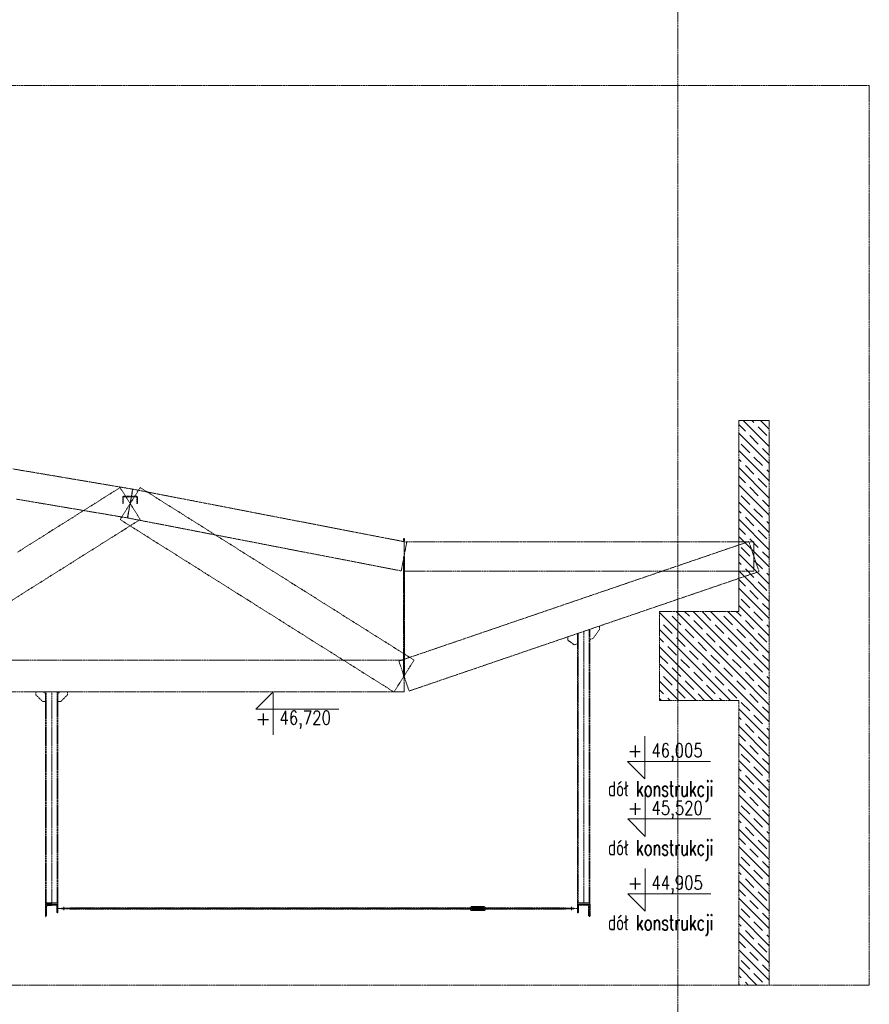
# Model space of a CAD drawing. Header units: millimetres. Extents: x -176817 to 571382, y -58489 to 156123.
# Tile 256 of 256: x 169004 to 175984, y 121719 to 129807. Entities that reach past the tile are written whole.
import ezdxf
from ezdxf.enums import TextEntityAlignment as Align

# ---------------------------------------------------------------- set-up
doc = ezdxf.new("R2010")
doc.units = ezdxf.units.MM
doc.header["$LTSCALE"] = 0.2
doc.linetypes.add('DASHED', pattern=[19.05, 12.7, -6.35])
doc.linetypes.add('HIDDEN', pattern=[9.525, 6.35, -3.175])
doc.layers.get('0').update_dxf_attribs({"lineweight": 13})
doc.layers.add('-AAA Hiden', color=8, linetype='DASHED')
doc.layers.add('-AAA Podkład', color=252, linetype='Continuous', lineweight=13)
doc.styles.add('ROMANS', font='romans.shx')
pattern_1 = [(135, (202966.56, 77565.27), (70.71068, 70.71068), []), (135, (202896.06, 77565.27), (70.71068, 70.71068), [100, -50])]
pattern_2 = [(45, (84547.962, 124009.821), (-6.7351921, 6.7351921), []), (45, (84552.452, 124009.821), (-6.7351921, 6.7351921), [])]
pattern_3 = [(45, (80792.098, 124009.821), (-6.7351921, 6.7351921), []), (45, (80796.588, 124009.821), (-6.7351921, 6.7351921), [])]

# ---------------------------------------------------------------- blocks, each defined once
blk = doc.blocks.new('poziom')
at = {"color": 4}
for p, q in [((0, 1.176), (0, 0.076)), ((-0.446, 0.522), (1.685, 0.522)), ((-0.446, 0.522), (0, 0.076))]:
    blk.add_line(p, q, dxfattribs=at)
at = {"color": 2, "style": 'ROMANS'}
blk.add_attdef('+', text='', height=0.35, dxfattribs=at).set_placement((-0.254, 0.632), align=Align.CENTER)
at = {"color": 2, "style": 'ROMANS', "width": 0.8}
blk.add_attdef('POZIOM', text='', height=0.35, dxfattribs=at).set_placement((0.824, 0.632), align=Align.CENTER)
blk = doc.blocks.new('A$C0ED537D3')
at = {"layer": '-AAA Hiden', "extrusion": (0, 1, 0)}
blk.add_lwpolyline([(0, 0), (-50, 0)], dxfattribs=at)
at = {"layer": '-AAA Hiden', "extrusion": (-1, 0, 0)}
blk.add_lwpolyline([(3.5, 0), (0, 0)], dxfattribs=at)
for points, elevation in [([(0, 0), (100, 0)], -50), ([(95.5, 0), (17, 0)], -42)]:
    blk.add_lwpolyline(points, dxfattribs=dict(at, elevation=elevation))
at = {"layer": '-AAA Hiden', "extrusion": (0, 1, 0)}
for points, elevation in [([(-33, 0), (-4.5, 0)], -8), ([(-50, 0), (-46.5, 0)], -100)]:
    blk.add_lwpolyline(points, dxfattribs=dict(at, elevation=elevation))
at = {"layer": '-AAA Hiden', "extrusion": (0, 0, -1)}
for centre, radius, start, end in [((-4.5, -3.5), 4.5, 270, 0), ((-33, -17), 9, 90, 180), ((-46.5, -95.5), 4.5, 270, 0)]:
    blk.add_arc(centre, radius, start, end, dxfattribs=at)

msp = doc.modelspace()

# ---------------------------------------------------------------- hatches: boundary and pattern name
at = {"layer": '-AAA Podkład', "linetype": 'HIDDEN', "ltscale": 5}
h = msp.add_hatch(dxfattribs=at)
h.set_pattern_fill('JIS_STN_1E', color=256, scale=100, style=0)
h.set_pattern_definition(pattern_1)
h.paths.add_polyline_path([(174910.9118, 121876.9135), (175160.9118, 121876.9135), (175160.9118, 126515.2658), (174910.9118, 126515.2658)])
h = msp.add_hatch(dxfattribs=at)
h.set_pattern_fill('JIS_STN_1E', color=256, scale=100, style=0)
h.set_pattern_definition(pattern_1)
h.paths.add_polyline_path([(174260.9118, 124945.2658), (174910.9118, 124945.2658), (174910.9118, 124215.2658), (174260.9118, 124215.2658)])
h = msp.add_hatch(dxfattribs=at)
h.set_pattern_fill('ANSI32', color=256, angle=360)
h.set_pattern_definition(pattern_3)
edge = h.paths.add_edge_path()
edge.add_line((169266.3856, 122540.2658), (169216.3856, 122540.2658))
edge = h.paths.add_edge_path()
edge.add_line((169233.3856, 122532.2658), (169261.8856, 122532.2658))
edge = h.paths.add_edge_path()
edge.add_line((169224.3856, 122444.7658), (169224.3856, 122523.2658))
edge = h.paths.add_edge_path()
edge.add_line((169216.3856, 122540.2658), (169216.3856, 122440.2658))
edge = h.paths.add_edge_path()
edge.add_ellipse((169233.3856, 122523.2658), major_axis=(0, 9), ratio=1, start_angle=360, end_angle=450, ccw=False)
edge = h.paths.add_edge_path()
edge.add_ellipse((169219.8856, 122444.7658), major_axis=(0, 4.5), ratio=1, start_angle=180, end_angle=270, ccw=False)
edge = h.paths.add_edge_path()
edge.add_line((169216.3856, 122440.2658), (169219.8856, 122440.2658))
edge = h.paths.add_edge_path()
edge.add_ellipse((169261.8856, 122536.7658), major_axis=(0, 4.5), ratio=1, start_angle=180, end_angle=270, ccw=False)
edge = h.paths.add_edge_path()
edge.add_line((169266.3856, 122536.7658), (169266.3856, 122540.2658))
h = msp.add_hatch(dxfattribs=at)
h.set_pattern_fill('ANSI32', color=256, angle=360)
h.set_pattern_definition(pattern_3)
h.paths.add_polyline_path([(169266.3856, 122540.2658), (169266.3856, 122538.3544, 0.414213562), (169271.4742, 122533.2658), (169304.297, 122533.2658, -0.414213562), (169309.3856, 122528.1773), (169309.3856, 122475.3544, 0.414213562), (169314.4742, 122470.2658), (169316.3856, 122470.2658), (169316.3856, 122540.2658)])
h = msp.add_hatch(dxfattribs=at)
h.set_pattern_fill('ANSI32', color=256, angle=360)
h.set_pattern_definition(pattern_2)
h.paths.add_polyline_path([(173637.4118, 122540.2658), (173637.4118, 122538.3544, -0.414213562), (173632.3232, 122533.2658), (173599.5004, 122533.2658, 0.414213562), (173594.4118, 122528.1773), (173594.4118, 122475.3544, -0.414213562), (173589.3232, 122470.2658), (173587.4118, 122470.2658), (173587.4118, 122540.2658)])
h = msp.add_hatch(dxfattribs=at)
h.set_pattern_fill('ANSI32', color=256, angle=360)
h.set_pattern_definition(pattern_2)
edge = h.paths.add_edge_path()
edge.add_line((173637.4118, 122540.2658), (173687.4118, 122540.2658))
edge = h.paths.add_edge_path()
edge.add_line((173670.4118, 122532.2658), (173641.9118, 122532.2658))
edge = h.paths.add_edge_path()
edge.add_line((173679.4118, 122444.7658), (173679.4118, 122523.2658))
edge = h.paths.add_edge_path()
edge.add_line((173687.4118, 122540.2658), (173687.4118, 122440.2658))
edge = h.paths.add_edge_path()
edge.add_ellipse((173670.4118, 122523.2658), major_axis=(0, 9), ratio=1, start_angle=270, end_angle=360, ccw=False)
edge = h.paths.add_edge_path()
edge.add_ellipse((173683.9118, 122444.7658), major_axis=(0, 4.5), ratio=1, start_angle=90, end_angle=180, ccw=False)
edge = h.paths.add_edge_path()
edge.add_line((173687.4118, 122440.2658), (173683.9118, 122440.2658))
edge = h.paths.add_edge_path()
edge.add_ellipse((173641.9118, 122536.7658), major_axis=(0, 4.5), ratio=1, start_angle=90, end_angle=180, ccw=False)
edge = h.paths.add_edge_path()
edge.add_line((173637.4118, 122536.7658), (173637.4118, 122540.2658))

# ---------------------------------------------------------------- linework, layer by layer
for p, q in [((174410.9118, 154623.4714), (174410.9118, 103624.3027)), ((174910.9118, 126515.2658, 0), (174910.9119, 124945.2652, 0)), ((174910.9118, 126515.2658, 0), (175160.9118, 126515.2658, 0)), ((175160.9118, 126515.2658, 0), (175160.9118, 121876.9135, 0)), ((174910.9118, 126195.2658, 0), (174910.9118, 124945.2652, 0)), ((173637.4118, 124782.1129, 0), (173637.4118, 122552.2658, 0)), ((169266.3856, 124285.2656, 0), (169266.3856, 122552.2658, 0)), ((174910.9118, 124215.2658, 0), (174910.9118, 121876.9135, 0)), ((169216.3856, 122476.2658, 0), (169224.3856, 122476.2658, 0)), ((169216.3856, 122460.2658, 0), (169224.3856, 122460.2658, 0)), ((172687.4118, 122500.2658, 0), (172687.4118, 122510.2658, 0)), ((172687.4118, 122509.2658, 0), (172747.4118, 122509.2658, 0)), ((172687.4118, 122501.2658, 0), (172747.4118, 122501.2658, 0)), ((172707.4118, 122516.2658, 0), (172712.4118, 122521.2658, 0)), ((172707.4118, 122494.2658, 0), (172707.4118, 122516.2658, 0)), ((172712.4118, 122489.2658, 0), (172707.4118, 122494.2658, 0)), ((172712.4118, 122521.2658, 0), (172822.4118, 122521.2658, 0)), ((172712.4118, 122489.2658, 0), (172822.4118, 122489.2658, 0)), ((172727.4118, 122495.2658, 0), (172727.4118, 122515.2658, 0)), ((172727.4118, 122513.2658, 0), (172807.4118, 122513.2658, 0)), ((172727.4118, 122497.2658, 0), (172807.4118, 122497.2658, 0)), ((172847.4118, 122509.2658, 0), (172787.4118, 122509.2658, 0)), ((172847.4118, 122501.2658, 0), (172787.4118, 122501.2658, 0)), ((172807.4118, 122495.2658, 0), (172807.4118, 122515.2658, 0)), ((172827.4118, 122516.2658, 0), (172822.4118, 122521.2658, 0)), ((172827.4118, 122494.2658, 0), (172822.4118, 122489.2658, 0)), ((172827.4118, 122494.2658, 0), (172827.4118, 122516.2658, 0)), ((172847.4118, 122500.2658, 0), (172847.4118, 122510.2658, 0)), ((173687.4118, 122476.2658, 0), (173679.4118, 122476.2658, 0)), ((173687.4118, 122460.2658, 0), (173679.4118, 122460.2658, 0))]:
    msp.add_line(p, q, dxfattribs=at)
at = {"layer": '-AAA Podkład', "linetype": 'HIDDEN', "ltscale": 5, "extrusion": (0, 1, 0)}
msp.add_line((172160.9118, 125365.2658), (172160.9118, 124415.2658), dxfattribs=at)
msp.add_line((172160.9118, 125365.2658), (172160.9118, 124415.2658), dxfattribs=at)
at = {"layer": '-AAA Podkład', "linetype": 'HIDDEN', "ltscale": 5}
msp.add_lwpolyline([(175983.6053, 129267.0338), (137759.1691, 129267.0338), (137759.1691, 121876.9135), (175983.6053, 121876.9135)], close=True, dxfattribs=at)
at = {"layer": '-AAA Podkład', "linetype": 'HIDDEN', "ltscale": 5, "elevation": 0}
for points in [[(175160.9118, 126515.2658), (174910.9118, 126515.2658), (174910.9118, 126215.2658)], [(174910.9118, 124945.2652), (174910.9118, 124945.2658), (174260.9118, 124945.2658), (174260.9118, 124215.2658), (174910.912, 124215.2658)], [(173587.5036, 124765.0695), (173587.4118, 122552.2658), (173687.4118, 122552.2658), (173687.4118, 124799.1877)], [(173591.4118, 124766.4041), (173591.4118, 122552.2658)], [(173683.4118, 122552.2658), (173683.4118, 124797.8217)], [(169220.3856, 124285.2656), (169220.3856, 122552.2658)], [(169312.3856, 122552.2658), (169312.3856, 124285.2656)], [(169316.3856, 122505.2658), (173587.4118, 122505.2658)], [(169346.3856, 122508.2658), (169346.3856, 122502.2658), (169496.3856, 122502.2658), (169496.3856, 122508.2658), (169346.3856, 122508.2658)], [(169416.3856, 122500.2658), (172746.4118, 122500.2658), (172747.4118, 122501.2658), (172747.4118, 122509.2658), (172746.4118, 122510.2658), (169416.3856, 122510.2658)], [(169416.3856, 122510.2658), (169416.3856, 122508.2658)], [(169416.3856, 122502.2658), (169416.3856, 122500.2658)], [(173487.4118, 122500.2658), (172788.4118, 122500.2658), (172787.4118, 122501.2658), (172787.4118, 122509.2658), (172788.4118, 122510.2658), (173487.4118, 122510.2658)], [(173557.4118, 122508.2658), (173557.4118, 122502.2658), (173407.4118, 122502.2658), (173407.4118, 122508.2658), (173557.4118, 122508.2658)], [(173487.4118, 122510.2658), (173487.4118, 122508.2658)], [(173487.4118, 122500.2658), (173487.4118, 122502.2658)]]:
    msp.add_lwpolyline(points, dxfattribs=at)
at = {"layer": '-AAA Podkład', "linetype": 'HIDDEN', "ltscale": 5}
for points in [[(169890.9103, 125714.0445), (169900.911, 125773.2052), (169910.9118, 125832.3658), (169920.9126, 125891.5265), (169930.9134, 125950.6872), (169860.6009, 125962.5731), (169790.2884, 125974.459), (169719.9759, 125986.345), (169649.6634, 125998.2309), (169579.3509, 126010.1169), (169509.0384, 126022.0028), (169438.7259, 126033.8887), (169368.4134, 126045.7747), (169298.1009, 126057.6606), (169227.7884, 126069.5465), (169157.4759, 126081.4325), (169087.1634, 126093.3184), (169016.8509, 126105.2044), (168946.5384, 126117.0903)], [(169993.516, 125701.2111), (169952.2139, 125766.7885), (169910.9118, 125832.3658), (169869.6098, 125897.9432), (169828.3077, 125963.5205), (169757.9952, 125919.2362), (169687.6827, 125874.9518), (169617.3702, 125830.6674), (169547.0577, 125786.383), (169476.7452, 125742.0987), (169406.4327, 125697.8143), (169336.1202, 125653.5299), (169265.8077, 125609.2455), (169195.4952, 125564.9612), (169125.1827, 125520.6768), (169054.8702, 125476.3924), (168984.5577, 125432.108)], [(172078.3077, 124284.1111), (172119.6098, 124349.6885), (172160.9118, 124415.2658), (172202.2139, 124480.8432), (172243.516, 124546.4205), (172173.2035, 124590.7049), (172102.891, 124634.9893), (172032.5785, 124679.2737), (171962.266, 124723.558), (171891.9535, 124767.8424), (171821.641, 124812.1268), (171751.3285, 124856.4112), (171681.016, 124900.6955), (171610.7035, 124944.9799), (171540.391, 124989.2643), (171470.0785, 125033.5487), (171399.766, 125077.833), (171329.4535, 125122.1174), (171259.141, 125166.4018), (171188.8285, 125210.6862), (171118.516, 125254.9705), (171048.2035, 125299.2549), (170977.891, 125343.5393), (170907.5785, 125387.8237), (170837.266, 125432.108), (170766.9535, 125476.3924), (170696.641, 125520.6768), (170626.3285, 125564.9612), (170556.016, 125609.2455), (170485.7035, 125653.5299), (170415.391, 125697.8143), (170345.0785, 125742.0987), (170274.766, 125786.383), (170204.4535, 125830.6674), (170134.141, 125874.9518), (170063.8285, 125919.2362), (169993.516, 125963.5205), (169952.2139, 125897.9432), (169910.9118, 125832.3658), (169869.6098, 125766.7885), (169828.3077, 125701.2111), (169898.6202, 125656.9268), (169968.9327, 125612.6424), (170039.2452, 125568.358), (170109.5577, 125524.0736), (170179.8702, 125479.7893), (170250.1827, 125435.5049), (170320.4952, 125391.2205), (170390.8077, 125346.9361), (170461.1202, 125302.6518), (170531.4327, 125258.3674), (170601.7452, 125214.083), (170672.0577, 125169.7986), (170742.3702, 125125.5143), (170812.6827, 125081.2299), (170882.9952, 125036.9455), (170953.3077, 124992.6611), (171023.6202, 124948.3768), (171093.9327, 124904.0924), (171164.2452, 124859.808), (171234.5577, 124815.5236), (171304.8702, 124771.2393), (171375.1827, 124726.9549), (171445.4952, 124682.6705), (171515.8077, 124638.3861), (171586.1202, 124594.1018), (171656.4327, 124549.8174), (171726.7452, 124505.533), (171797.0577, 124461.2486), (171867.3702, 124416.9643), (171937.6827, 124372.6799), (172007.9952, 124328.3955), (172078.3077, 124284.1111)], [(172138.1185, 125279.2505), (172149.5152, 125338.1581), (172160.9118, 125397.0658), (172172.3085, 125455.9735), (172183.7052, 125514.8812), (172113.3927, 125528.4843), (172043.0802, 125542.0875), (171972.7677, 125555.6906), (171902.4552, 125569.2937), (171832.1427, 125582.8968), (171761.8302, 125596.5), (171691.5177, 125610.1031), (171621.2052, 125623.7062), (171550.8927, 125637.3093), (171480.5802, 125650.9125), (171410.2677, 125664.5156), (171339.9552, 125678.1187), (171269.6427, 125691.7218), (171199.3302, 125705.325), (171129.0177, 125718.9281), (171058.7052, 125732.5312), (170988.3927, 125746.1343), (170918.0802, 125759.7375), (170847.7677, 125773.3406), (170777.4552, 125786.9437), (170707.1427, 125800.5468), (170636.8302, 125814.15), (170566.5177, 125827.7531), (170496.2052, 125841.3562), (170425.8927, 125854.9593), (170355.5802, 125868.5625), (170285.2677, 125882.1656), (170214.9552, 125895.7687), (170144.6427, 125909.3718), (170074.3302, 125922.975), (170004.0177, 125936.5781), (169933.7052, 125950.1812), (169922.3085, 125891.2735), (169910.9118, 125832.3658), (169899.5152, 125773.4581), (169888.1185, 125714.5505), (169958.431, 125700.9473), (170028.7435, 125687.3442), (170099.056, 125673.7411), (170169.3685, 125660.138), (170239.681, 125646.5348), (170309.9935, 125632.9317), (170380.306, 125619.3286), (170450.6185, 125605.7255), (170520.931, 125592.1223), (170591.2435, 125578.5192), (170661.556, 125564.9161), (170731.8685, 125551.313), (170802.181, 125537.7098), (170872.4935, 125524.1067), (170942.806, 125510.5036), (171013.1185, 125496.9005), (171083.431, 125483.2973), (171153.7435, 125469.6942), (171224.056, 125456.0911), (171294.3685, 125442.488), (171364.681, 125428.8848), (171434.9935, 125415.2817), (171505.306, 125401.6786), (171575.6185, 125388.0755), (171645.931, 125374.4723), (171716.2435, 125360.8692), (171786.556, 125347.2661), (171856.8685, 125333.663), (171927.181, 125320.0598), (171997.4935, 125306.4567), (172067.806, 125292.8536), (172138.1185, 125279.2505)], [(168976.8478, 125868.5617), (169047.1603, 125856.6758), (169117.4728, 125844.7898), (169187.7853, 125832.9039), (169258.0978, 125821.0179), (169328.4103, 125809.132), (169398.7228, 125797.2461), (169469.0353, 125785.3601), (169539.3478, 125773.4742), (169609.6603, 125761.5883), (169679.9728, 125749.7023), (169750.2853, 125737.8164), (169820.5978, 125725.9304), (169890.9103, 125714.0445)], [(169850.9118, 125884.3841), (169850.9118, 125832.3658), (169854.9118, 125832.3658), (169854.9118, 125884.3841), (169854.913, 125884.4826), (169854.9167, 125884.5809), (169854.9227, 125884.679), (169854.9311, 125884.7768), (169854.942, 125884.8743), (169854.9552, 125884.9716), (169854.9707, 125885.0684), (169854.9887, 125885.1648), (169855.009, 125885.2607), (169855.0316, 125885.3561), (169855.0566, 125885.451), (169855.0839, 125885.5452), (169855.1136, 125885.6389), (169855.1455, 125885.7318), (169855.1798, 125885.824), (169855.2163, 125885.9154), (169855.2551, 125886.0059), (169855.2961, 125886.0954), (169855.3392, 125886.1837), (169855.3844, 125886.2708), (169855.4317, 125886.3568), (169855.4811, 125886.4416), (169855.5325, 125886.5251), (169855.586, 125886.6073), (169855.6414, 125886.6881), (169855.6989, 125886.7676), (169855.7583, 125886.8457), (169855.8196, 125886.9223), (169855.8828, 125886.9975), (169855.9478, 125887.0711), (169856.0148, 125887.1432), (169856.0835, 125887.2137), (169856.154, 125887.2824), (169856.226, 125887.3494), (169856.2996, 125887.4144), (169856.3747, 125887.4776), (169856.4513, 125887.5389), (169856.5293, 125887.5983), (169856.6088, 125887.6557), (169856.6896, 125887.7112), (169856.7717, 125887.7647), (169856.8552, 125887.8161), (169856.9399, 125887.8655), (169857.0258, 125887.9128), (169857.1129, 125887.9581), (169857.2012, 125888.0012), (169857.2906, 125888.0421), (169857.381, 125888.0809), (169857.4724, 125888.1175), (169857.5646, 125888.1518), (169857.6575, 125888.1837), (169857.7511, 125888.2134), (169857.8453, 125888.2407), (169857.9401, 125888.2657), (169858.0355, 125888.2883), (169858.1314, 125888.3086), (169858.2278, 125888.3266), (169858.3246, 125888.3422), (169858.4217, 125888.3554), (169858.5193, 125888.3662), (169858.6171, 125888.3747), (169858.7151, 125888.3807), (169858.8134, 125888.3843), (169858.9118, 125888.3855), (169910.9118, 125888.3855), (169962.9118, 125888.3855), (169963.0103, 125888.3843), (169963.1086, 125888.3807), (169963.2067, 125888.3747), (169963.3045, 125888.3662), (169963.402, 125888.3554), (169963.4992, 125888.3422), (169963.5961, 125888.3266), (169963.6925, 125888.3086), (169963.7884, 125888.2883), (169963.8838, 125888.2656), (169963.9786, 125888.2406), (169964.0729, 125888.2133), (169964.1665, 125888.1836), (169964.2594, 125888.1516), (169964.3516, 125888.1173), (169964.443, 125888.0808), (169964.5335, 125888.0419), (169964.6229, 125888.0009), (169964.7112, 125887.9578), (169964.7984, 125887.9125), (169964.8843, 125887.8652), (169964.9691, 125887.8158), (169965.0525, 125887.7643), (169965.1347, 125887.7108), (169965.2155, 125887.6553), (169965.295, 125887.5978), (169965.3731, 125887.5384), (169965.4497, 125887.477), (169965.5248, 125887.4138), (169965.5984, 125887.3487), (169965.6704, 125887.2817), (169965.7409, 125887.2129), (169965.8096, 125887.1425), (169965.8765, 125887.0704), (169965.9415, 125886.9968), (169966.0047, 125886.9216), (169966.0659, 125886.845), (169966.1253, 125886.7669), (169966.1827, 125886.6875), (169966.2381, 125886.6066), (169966.2915, 125886.5245), (169966.3429, 125886.441), (169966.3923, 125886.3563), (169966.4396, 125886.2703), (169966.4847, 125886.1832), (169966.5278, 125886.0949), (169966.5687, 125886.0055), (169966.6075, 125885.915), (169966.644, 125885.8236), (169966.6783, 125885.7314), (169966.7102, 125885.6385), (169966.7398, 125885.5449), (169966.7671, 125885.4507), (169966.7921, 125885.3559), (169966.8147, 125885.2605), (169966.835, 125885.1646), (169966.8529, 125885.0682), (169966.8685, 125884.9714), (169966.8817, 125884.8742), (169966.8925, 125884.7767), (169966.901, 125884.6789), (169966.907, 125884.5808), (169966.9106, 125884.4826), (169966.9118, 125884.3841), (169966.9118, 125832.3658), (169970.9118, 125832.3658), (169970.9118, 125884.3841), (169970.9094, 125884.5806), (169970.9022, 125884.7768), (169970.8902, 125884.9728), (169970.8733, 125885.1683), (169970.8517, 125885.3634), (169970.8253, 125885.5579), (169970.7941, 125885.7518), (169970.7582, 125885.945), (169970.7175, 125886.1371), (169970.6722, 125886.3281), (169970.6222, 125886.5179), (169970.5676, 125886.7064), (169970.5084, 125886.8935), (169970.4446, 125887.0791), (169970.3762, 125887.2631), (169970.3033, 125887.4455), (169970.2259, 125887.6263), (169970.1441, 125887.8051), (169970.0579, 125887.9817), (169969.9674, 125888.1562), (169969.8727, 125888.3284), (169969.7738, 125888.4982), (169969.6707, 125888.6656), (169969.5635, 125888.8305), (169969.4523, 125888.9925), (169969.3373, 125889.1517), (169969.2184, 125889.3079), (169969.0958, 125889.4612), (169968.9694, 125889.6114), (169968.8394, 125889.7585), (169968.7058, 125889.9025), (169968.5686, 125890.0431), (169968.4281, 125890.1802), (169968.2844, 125890.3137), (169968.1376, 125890.4436), (169967.9876, 125890.5699), (169967.8345, 125890.6925), (169967.6785, 125890.8113), (169967.5196, 125890.9262), (169967.3578, 125891.0373), (169967.1931, 125891.1445), (169967.026, 125891.2476), (169966.8564, 125891.3465), (169966.6845, 125891.4412), (169966.5102, 125891.5317), (169966.3338, 125891.6179), (169966.1553, 125891.6997), (169965.9748, 125891.7772), (169965.7921, 125891.8503), (169965.6078, 125891.9188), (169965.4219, 125891.9828), (169965.2345, 125892.0422), (169965.0458, 125892.097), (169964.8557, 125892.1471), (169964.6643, 125892.1926), (169964.4719, 125892.2333), (169964.2788, 125892.2693), (169964.085, 125892.3004), (169963.8906, 125892.3268), (169963.6956, 125892.3485), (169963.5002, 125892.3653), (169963.3043, 125892.3773), (169963.1082, 125892.3845), (169962.9118, 125892.387), (169910.9118, 125892.387), (169858.9118, 125892.387), (169858.7154, 125892.3845), (169858.5191, 125892.3773), (169858.3232, 125892.3653), (169858.1276, 125892.3484), (169857.9325, 125892.3268), (169857.738, 125892.3003), (169857.5441, 125892.2691), (169857.351, 125892.2332), (169857.1589, 125892.1925), (169856.9679, 125892.1471), (169856.7781, 125892.097), (169856.5896, 125892.0424), (169856.4025, 125891.9831), (169856.2169, 125891.9192), (169856.0329, 125891.8508), (169855.8506, 125891.7779), (169855.6698, 125891.7003), (169855.4911, 125891.6184), (169855.3145, 125891.5322), (169855.1401, 125891.4417), (169854.9679, 125891.3469), (169854.7982, 125891.2479), (169854.6308, 125891.1447), (169854.466, 125891.0374), (169854.304, 125890.9262), (169854.1449, 125890.8111), (169853.9887, 125890.6921), (169853.8355, 125890.5694), (169853.6853, 125890.4429), (169853.5383, 125890.3128), (169853.3944, 125890.1791), (169853.2539, 125890.0419), (169853.1168, 125889.9013), (169852.9834, 125889.7576), (169852.8535, 125889.6106), (169852.7273, 125889.4606), (169852.6049, 125889.3075), (169852.4862, 125889.1514), (169852.3713, 125888.9924), (169852.2603, 125888.8305), (169852.1531, 125888.6659), (169852.0501, 125888.4987), (169851.9513, 125888.329), (169851.8567, 125888.157), (169851.7663, 125887.9828), (169851.6802, 125887.8063), (169851.5984, 125887.6278), (169851.521, 125887.4472), (169851.448, 125887.2645), (169851.3795, 125887.0802), (169851.3155, 125886.8943), (169851.2562, 125886.7069), (169851.2015, 125886.5181), (169851.1514, 125886.328), (169851.106, 125886.1367), (169851.0653, 125885.9442), (169851.0294, 125885.7511), (169850.9983, 125885.5573), (169850.9719, 125885.3629), (169850.9503, 125885.1679), (169850.9335, 125884.9725), (169850.9215, 125884.7766), (169850.9142, 125884.5805), (169850.9118, 125884.3841)], [(168938.8285, 125036.9455), (169009.141, 125081.2299), (169079.4535, 125125.5143), (169149.766, 125169.7986), (169220.0785, 125214.083), (169290.391, 125258.3674), (169360.7035, 125302.6518), (169431.016, 125346.9361), (169501.3285, 125391.2205), (169571.641, 125435.5049), (169641.9535, 125479.7893), (169712.266, 125524.0736), (169782.5785, 125568.358), (169852.891, 125612.6424), (169923.2035, 125656.9268), (169993.516, 125701.2111)], [(172156.4118, 125543.9658), (172156.4118, 125527.0658), (172165.4118, 125527.0658), (172165.4118, 125543.9658), (172156.4118, 125543.9658)], [(175077.9241, 125274.0416), (175056.918, 125335.5537), (175035.9118, 125397.0658), (175014.9057, 125458.578), (174993.8996, 125520.0901), (174904.0558, 125489.4089), (174814.2121, 125458.7276), (174724.3683, 125428.0464), (174634.5246, 125397.3651), (174544.6808, 125366.6839), (174454.8371, 125336.0026), (174364.9933, 125305.3214), (174275.1496, 125274.6401), (174185.3058, 125243.9589), (174095.4621, 125213.2776), (174005.6183, 125182.5964), (173915.7746, 125151.9151), (173825.9308, 125121.2339), (173736.0871, 125090.5526), (173646.2433, 125059.8714), (173556.3996, 125029.1901), (173466.5558, 124998.5089), (173376.7121, 124967.8276), (173286.8683, 124937.1464), (173197.0246, 124906.4651), (173107.1808, 124875.7839), (173017.3371, 124845.1026), (172927.4933, 124814.4214), (172837.6496, 124783.7401), (172747.8058, 124753.0589), (172657.9621, 124722.3776), (172568.1183, 124691.6964), (172478.2746, 124661.0151), (172388.4308, 124630.3339), (172298.5871, 124599.6526), (172208.7433, 124568.9714), (172118.8996, 124538.2901), (172139.9057, 124476.778), (172160.9118, 124415.2658), (172181.918, 124353.7537), (172202.9241, 124292.2416), (172292.7678, 124322.9228), (172382.6116, 124353.6041), (172472.4553, 124384.2853), (172562.2991, 124414.9666), (172652.1428, 124445.6478), (172741.9866, 124476.3291), (172831.8303, 124507.0103), (172921.6741, 124537.6916), (173011.5178, 124568.3728), (173101.3616, 124599.0541), (173191.2053, 124629.7353), (173281.0491, 124660.4166), (173370.8928, 124691.0978), (173460.7366, 124721.7791), (173550.5803, 124752.4603), (173640.4241, 124783.1416), (173730.2678, 124813.8228), (173820.1116, 124844.5041), (173909.9553, 124875.1853), (173999.7991, 124905.8666), (174089.6428, 124936.5478), (174179.4866, 124967.2291), (174269.3303, 124997.9103), (174359.1741, 125028.5916), (174449.0178, 125059.2728), (174538.8616, 125089.9541), (174628.7053, 125120.6353), (174718.5491, 125151.3166), (174808.3928, 125181.9978), (174898.2366, 125212.6791), (174988.0803, 125243.3603), (175077.9241, 125274.0416)], [(175035.9118, 125277.0658), (175035.9118, 125337.0658), (175035.9118, 125397.0658), (175035.9118, 125457.0658), (175035.9118, 125517.0658), (174946.0681, 125517.0658), (174856.2243, 125517.0658), (174766.3806, 125517.0658), (174676.5368, 125517.0658), (174586.6931, 125517.0658), (174496.8493, 125517.0658), (174407.0056, 125517.0658), (174317.1618, 125517.0658), (174227.3181, 125517.0658), (174137.4743, 125517.0658), (174047.6306, 125517.0658), (173957.7868, 125517.0658), (173867.9431, 125517.0658), (173778.0993, 125517.0658), (173688.2556, 125517.0658), (173598.4118, 125517.0658), (173508.5681, 125517.0658), (173418.7243, 125517.0658), (173328.8806, 125517.0658), (173239.0368, 125517.0658), (173149.1931, 125517.0658), (173059.3493, 125517.0658), (172969.5056, 125517.0658), (172879.6618, 125517.0658), (172789.8181, 125517.0658), (172699.9743, 125517.0658), (172610.1306, 125517.0658), (172520.2868, 125517.0658), (172430.4431, 125517.0658), (172340.5993, 125517.0658), (172250.7556, 125517.0658), (172160.9118, 125517.0658), (172160.9118, 125457.0658), (172160.9118, 125397.0658), (172160.9118, 125337.0658), (172160.9118, 125277.0658), (172250.7556, 125277.0658), (172340.5993, 125277.0658), (172430.4431, 125277.0658), (172520.2868, 125277.0658), (172610.1306, 125277.0658), (172699.9743, 125277.0658), (172789.8181, 125277.0658), (172879.6618, 125277.0658), (172969.5056, 125277.0658), (173059.3493, 125277.0658), (173149.1931, 125277.0658), (173239.0368, 125277.0658), (173328.8806, 125277.0658), (173418.7243, 125277.0658), (173508.5681, 125277.0658), (173598.4118, 125277.0658), (173688.2556, 125277.0658), (173778.0993, 125277.0658), (173867.9431, 125277.0658), (173957.7868, 125277.0658), (174047.6306, 125277.0658), (174137.4743, 125277.0658), (174227.3181, 125277.0658), (174317.1618, 125277.0658), (174407.0056, 125277.0658), (174496.8493, 125277.0658), (174586.6931, 125277.0658), (174676.5368, 125277.0658), (174766.3806, 125277.0658), (174856.2243, 125277.0658), (174946.0681, 125277.0658), (175035.9118, 125277.0658)], [(172156.4118, 125397.0658), (172156.4118, 125335.7033), (172156.4118, 125274.3408), (172156.4118, 125212.9783), (172156.4118, 125151.6158), (172156.4118, 125090.2533), (172156.4118, 125028.8908), (172156.4118, 124967.5283), (172156.4118, 124906.1658), (172156.4118, 124844.8033), (172156.4118, 124783.4408), (172156.4118, 124722.0783), (172156.4118, 124660.7158), (172156.4118, 124599.3533), (172156.4118, 124537.9908), (172156.4118, 124476.6283), (172156.4118, 124415.2658), (172165.4118, 124415.2658), (172165.4118, 124476.6283), (172165.4118, 124537.9908), (172165.4118, 124599.3533), (172165.4118, 124660.7158), (172165.4118, 124722.0783), (172165.4118, 124783.4408), (172165.4118, 124844.8033), (172165.4118, 124906.1658), (172165.4118, 124967.5283), (172165.4118, 125028.8908), (172165.4118, 125090.2533), (172165.4118, 125151.6158), (172165.4118, 125212.9783), (172165.4118, 125274.3408), (172165.4118, 125335.7033), (172165.4118, 125397.0658), (172156.4118, 125397.0658)], [(173687.4118, 124714.6515), (173714.4168, 124723.8736), (173767.4118, 124797.9712), (173767.4118, 124826.5073)], [(173507.5025, 124737.7494), (173507.5013, 124709.2121), (173560.494, 124671.3096), (173576.434, 124676.7531), (173587.5001, 124680.5321)], [(172160.9118, 124285.2658), (172160.9118, 124350.2658), (172160.9118, 124415.2658), (172160.9118, 124480.2658), (172160.9118, 124545.2658), (172090.5993, 124545.2658), (172020.2868, 124545.2658), (171949.9743, 124545.2658), (171879.6618, 124545.2658), (171809.3493, 124545.2658), (171739.0368, 124545.2658), (171668.7243, 124545.2658), (171598.4118, 124545.2658), (171528.0993, 124545.2658), (171457.7868, 124545.2658), (171387.4743, 124545.2658), (171317.1618, 124545.2658), (171246.8493, 124545.2658), (171176.5368, 124545.2658), (171106.2243, 124545.2658), (171035.9118, 124545.2658), (170965.5993, 124545.2658), (170895.2868, 124545.2658), (170824.9743, 124545.2658), (170754.6618, 124545.2658), (170684.3493, 124545.2658), (170614.0368, 124545.2658), (170843.7243, 124545.2658), (170773.4118, 124545.2658), (170703.0993, 124545.2658), (170632.7868, 124545.2658), (170562.4743, 124545.2658), (170492.1618, 124545.2658), (170421.8493, 124545.2658), (170351.5368, 124545.2658), (170281.2243, 124545.2658), (170210.9118, 124545.2658), (170140.5993, 124545.2658), (170070.2868, 124545.2658), (169999.9743, 124545.2658), (169929.6618, 124545.2658), (169859.3493, 124545.2658), (169789.0368, 124545.2658), (169718.7243, 124545.2658), (169648.4118, 124545.2658), (169578.0993, 124545.2658), (169507.7868, 124545.2658), (169437.4743, 124545.2658), (169367.1618, 124545.2658), (169296.8493, 124545.2658), (169226.5368, 124545.2658), (169156.2243, 124545.2658), (168785.9118, 124545.2658)], [(168785.9118, 124285.2658), (169156.2243, 124285.2658), (169226.5368, 124285.2658), (169296.8493, 124285.2658), (169367.1618, 124285.2658), (169437.4743, 124285.2658), (169507.7868, 124285.2658), (169578.0993, 124285.2658), (169648.4118, 124285.2658), (169718.7243, 124285.2658), (169789.0368, 124285.2658), (169859.3493, 124285.2658), (169929.6618, 124285.2658), (169999.9743, 124285.2658), (170070.2868, 124285.2658), (170140.5993, 124285.2658), (170210.9118, 124285.2658), (170281.2243, 124285.2658), (170351.5368, 124285.2658), (170421.8493, 124285.2658), (170492.1618, 124285.2658), (170562.4743, 124285.2658), (170632.7868, 124285.2658), (170703.0993, 124285.2658), (170773.4118, 124285.2658), (170843.7243, 124285.2658), (170614.0368, 124285.2658), (170684.3493, 124285.2658), (170754.6618, 124285.2658), (170824.9743, 124285.2658), (170895.2868, 124285.2658), (170965.5993, 124285.2658), (171035.9118, 124285.2658), (171106.2243, 124285.2658), (171176.5368, 124285.2658), (171246.8493, 124285.2658), (171317.1618, 124285.2658), (171387.4743, 124285.2658), (171457.7868, 124285.2658), (171528.0993, 124285.2658), (171598.4118, 124285.2658), (171668.7243, 124285.2658), (171739.0368, 124285.2658), (171809.3493, 124285.2658), (171879.6618, 124285.2658), (171949.9743, 124285.2658), (172020.2868, 124285.2658), (172090.5993, 124285.2658), (172160.9118, 124285.2658)]]:
    msp.add_lwpolyline(points, dxfattribs=at)
at = {"layer": '-AAA Podkład', "linetype": 'HIDDEN', "ltscale": 5, "elevation": 0}
for points in [[(169216.3856, 124205.2656), (169192.3856, 124205.2656), (169136.3856, 124261.2656), (169136.3856, 124285.2656), (169200.3856, 124285.2656), (169216.3856, 124269.2656)], [(169216.3856, 122552.2658), (169316.3856, 122552.2658), (169316.3856, 124285.2656), (169216.3856, 124285.2656)], [(169316.3856, 124205.2656), (169340.3856, 124205.2656), (169396.3856, 124261.2656), (169396.3856, 124285.2656), (169332.3856, 124285.2656), (169316.3856, 124269.2656)], [(169216.3856, 122540.2658), (169316.3856, 122540.2658), (169316.3856, 122552.2658), (169216.3856, 122552.2658)], [(173587.4118, 122540.2658), (173687.4118, 122540.2658), (173687.4118, 122552.2658), (173587.4118, 122552.2658)]]:
    msp.add_lwpolyline(points, close=True, dxfattribs=at)
for points in [[(169316.3856, 122540.2658), (169266.3856, 122540.2658), (169266.3856, 122538.3544, 0.414213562), (169271.4742, 122533.2658), (169304.297, 122533.2658, -0.414213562), (169309.3856, 122528.1773), (169309.3856, 122475.3544, 0.414213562), (169314.4742, 122470.2658), (169316.3856, 122470.2658)], [(173587.4118, 122540.2658), (173637.4118, 122540.2658), (173637.4118, 122538.3544, -0.414213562), (173632.3232, 122533.2658), (173599.5004, 122533.2658, 0.414213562), (173594.4118, 122528.1773), (173594.4118, 122475.3544, -0.414213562), (173589.3232, 122470.2658), (173587.4118, 122470.2658)]]:
    msp.add_lwpolyline(points, format="xyb", close=True, dxfattribs=at)
at = {"layer": '-AAA Podkład', "linetype": 'HIDDEN', "ltscale": 5, "elevation": 0, "flags": 128}
for points in [[(169366.3856, 122518.2658), (169366.3856, 122492.2658)], [(172707.4118, 122515.2658), (172727.4118, 122515.2658)], [(172707.4118, 122495.2658), (172727.4118, 122495.2658)], [(172827.4118, 122515.2658), (172807.4118, 122515.2658)], [(172827.4118, 122495.2658), (172807.4118, 122495.2658)], [(173537.4118, 122518.2658), (173537.4118, 122492.2658)], [(173537.4118, 122518.2658), (173537.4118, 122492.2658)]]:
    msp.add_lwpolyline(points, dxfattribs=at)
at = {"layer": '-AAA Podkład', "linetype": 'HIDDEN', "ltscale": 5, "extrusion": (1, 0, 0), "elevation": 173687.4118}
msp.add_lwpolyline([(122478.2658, 0), (122458.2658, 0)], dxfattribs=at)

# ---------------------------------------------------------------- block references
at = {"layer": '-AAA Podkład', "linetype": 'HIDDEN', "ltscale": 5}
ref = msp.add_blockref('poziom', (171085.3888, 124309.6916, 0), dxfattribs=dict(at, xscale=-320, yscale=320, zscale=320, rotation=180))
ref.add_attrib('POZIOM', '46,720', dxfattribs={"layer": '0', "color": 2, "height": 112, "style": 'ROMANS', "width": 0.8}).set_placement((171348.9757, 124016.7295, 0), align=Align.CENTER)
ref.add_attrib('+', '+', dxfattribs={"layer": '0', "color": 2, "height": 112, "style": 'ROMANS'}).set_placement((171004.243, 124011.3962, 0), align=Align.CENTER)
at = {"layer": '-AAA Podkład', "linetype": 'HIDDEN', "ltscale": 5, "xscale": 320, "yscale": 320, "zscale": 320}
for p, values in [((174140.2082, 123545.8396, 0), {'POZIOM': '46,005', '+': '+'}), ((174141.3173, 123074.208, 0), {'POZIOM': '45,520', '+': '+'}), ((174141.3173, 122458.6872, 0), {'POZIOM': '44,905', '+': '+'})]:
    msp.add_blockref('poziom', p, dxfattribs=at).add_auto_attribs(values)
at = {"layer": '-AAA Podkład', "linetype": 'HIDDEN', "ltscale": 5, "xscale": -1}
msp.add_blockref('A$C0ED537D3', (169266.3856, 122540.2658, 0), dxfattribs=at)
at = {"layer": '-AAA Podkład', "linetype": 'HIDDEN', "ltscale": 5}
msp.add_blockref('A$C0ED537D3', (173637.4118, 122540.2658, 0), dxfattribs=at)

# ---------------------------------------------------------------- texts
at = {"layer": '-AAA Podkład', "linetype": 'HIDDEN', "ltscale": 5, "style": 'ROMANS', "width": 0.7}
for p in [(174268.4753, 123426.7715, 0), (174268.4753, 122942.2922, 0), (174268.4753, 122326.7715, 0)]:
    msp.add_text('dół konstrukcji', height=125, dxfattribs=at).set_placement(p, align=Align.CENTER)

doc.saveas('drawing.dxf')
